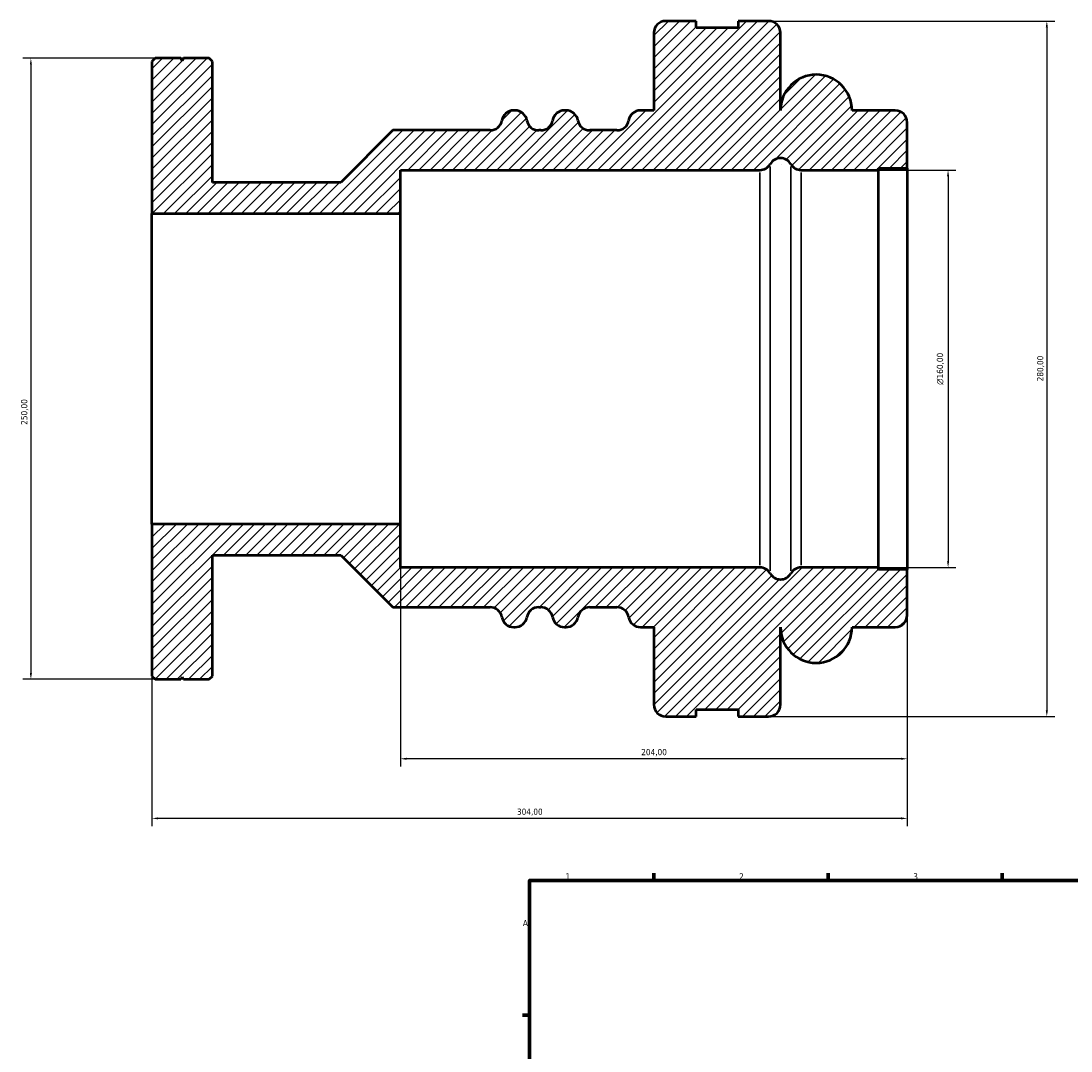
# Model space of a CAD drawing. Header units: millimetres. Extents: x -185 to 1270, y -173 to 937.
# Tile 4 of 8: x -185 to 238, y 505 to 920. Entities that reach past the tile are written whole.
import ezdxf

# ---------------------------------------------------------------- set-up
doc = ezdxf.new("R2010")
doc.units = ezdxf.units.MM
for name, color, linetype, lineweight in [('Border (ISO)', 7, 'Continuous', 70), ('Dimension (ISO)', 7, 'Continuous', 25), ('Hatch (ISO)', 7, 'Continuous', 18), ('Visible (ISO)', 7, 'Continuous', 50), ('Visible Narrow (ISO)', 7, 'Continuous', 35)]:
    doc.layers.add(name, color=color, linetype=linetype, lineweight=lineweight)
doc.styles.add('Note Text (ISO)', font='tahoma.ttf')
doc.dimstyles.new('Default (ISO)', dxfattribs={"dimtxt": 2.5, "dimasz": 2.5, "dimexe": 3.175, "dimexo": 0, "dimgap": 0.762, "dimtad": 1, "dimrnd": 1e-08, "dimzin": 0, "dimtxsty": 'Note Text (ISO)', "dimcen": 0.09, "dimdle": 10, "dimclrd": 256, "dimclre": 256, "dimclrt": 232, "dimazin": 0, "dimtfac": 1.40208, "dimtmove": 0, "dimatfit": 3, "dimfxl": 1, "dimtolj": 1, "dimtzin": 0, "dimlwd": -1, "dimlwe": -1, "dimarcsym": 0})

# ---------------------------------------------------------------- blocks, each defined once
blk = doc.blocks.new('Borders Default Border')
at = {"layer": 'Border (ISO)'}
for p, q in [((70.08, 574), (70.08, 576.9)), ((140.17, 574), (140.17, 576.9)), ((210.25, 574), (210.25, 576.9)), ((20, 519.75), (17.1, 519.75))]:
    blk.add_line(p, q, dxfattribs=at)
at = {"layer": 'Border (ISO)', "flags": 128}
blk.add_lwpolyline([(20, 20), (20, 574), (821, 574), (821, 20), (20, 20)], dxfattribs=at)
at = {"layer": 'Border (ISO)', "color": 232, "true_color": 0xca0064, "char_height": 2.5, "attachment_point": 7, "style": 'Note Text (ISO)'}
for s, insert in [('1', (34.48, 574.4)), ('2', (104.37, 574.4)), ('3', (174.43, 574.35)), ('A', (17.29, 555.62))]:
    blk.add_mtext(s, dxfattribs=dict(at, insert=insert))
blk = doc.blocks.new('*D7')
at = {"layer": 'Defpoints', "color": 0, "transparency": 16777216}
for p in [(160.45, 860), (160.45, 700), (188.45, 700)]:
    blk.add_point(p, dxfattribs=at)
at = {"layer": 'Dimension (ISO)', "transparency": 16777216}
for p, q in [((160.45, 860), (191.63, 860)), ((188.45, 857.5), (188.45, 702.5)), ((160.45, 700), (191.63, 700))]:
    blk.add_line(p, q, dxfattribs=at)
for points in [[(188.03, 857.5), (188.87, 857.5), (188.45, 860)], [(188.03, 702.5), (188.87, 702.5), (188.45, 700)]]:
    blk.add_solid(points, dxfattribs=at)
at = {"layer": 'Dimension (ISO)', "color": 232, "true_color": 0xca0064, "transparency": 16777216, "insert": (183.93, 773.51), "char_height": 2.5, "attachment_point": 1, "rotation": 90, "style": 'Note Text (ISO)'}
blk.add_mtext('\\A1;\\fAIGDT|b0|i0;\\H2.5000;\\ln\\fTahoma|b0|i0;\\H2.5000;160,00', dxfattribs=at)
blk = doc.blocks.new('*D8')
at = {"layer": 'Defpoints', "color": 0, "transparency": 16777216}
for p in [(116.2, 920), (116.2, 640), (228.2, 640)]:
    blk.add_point(p, dxfattribs=at)
at = {"layer": 'Dimension (ISO)', "transparency": 16777216}
for p, q in [((116.2, 920), (231.38, 920)), ((228.2, 917.5), (228.2, 642.5)), ((116.2, 640), (231.38, 640))]:
    blk.add_line(p, q, dxfattribs=at)
for points in [[(227.78, 917.5), (228.62, 917.5), (228.2, 920)], [(227.78, 642.5), (228.62, 642.5), (228.2, 640)]]:
    blk.add_solid(points, dxfattribs=at)
at = {"layer": 'Dimension (ISO)', "color": 232, "true_color": 0xca0064, "transparency": 16777216, "insert": (224.26, 774.95), "char_height": 2.5, "attachment_point": 1, "rotation": 90, "style": 'Note Text (ISO)'}
blk.add_mtext('\\A1;280,00', dxfattribs=at)
blk = doc.blocks.new('*D9')
at = {"layer": 'Defpoints', "color": 0, "transparency": 16777216}
for p in [(-32, 717.5), (172, 699.2), (-32, 623)]:
    blk.add_point(p, dxfattribs=at)
at = {"layer": 'Dimension (ISO)', "transparency": 16777216}
for p, q in [((-32, 717.5), (-32, 619.83)), ((172, 699.2), (172, 619.83)), ((169.5, 623), (-29.5, 623))]:
    blk.add_line(p, q, dxfattribs=at)
for points in [[(-29.5, 623.42), (-29.5, 622.58), (-32, 623)], [(169.5, 623.42), (169.5, 622.58), (172, 623)]]:
    blk.add_solid(points, dxfattribs=at)
at = {"layer": 'Dimension (ISO)', "color": 232, "true_color": 0xca0064, "transparency": 16777216, "insert": (64.95, 626.94), "char_height": 2.5, "attachment_point": 1, "style": 'Note Text (ISO)'}
blk.add_mtext('\\A1;204,00', dxfattribs=at)
blk = doc.blocks.new('*D10')
at = {"layer": 'Defpoints', "color": 0, "transparency": 16777216}
for p in [(-132, 717.5), (172, 699.2), (-132, 599)]:
    blk.add_point(p, dxfattribs=at)
at = {"layer": 'Dimension (ISO)', "transparency": 16777216}
for p, q in [((-132, 717.5), (-132, 595.83)), ((172, 699.2), (172, 595.83)), ((169.5, 599), (-129.5, 599))]:
    blk.add_line(p, q, dxfattribs=at)
for points in [[(-129.5, 599.42), (-129.5, 598.58), (-132, 599)], [(169.5, 599.42), (169.5, 598.58), (172, 599)]]:
    blk.add_solid(points, dxfattribs=at)
at = {"layer": 'Dimension (ISO)', "color": 232, "true_color": 0xca0064, "transparency": 16777216, "insert": (14.94, 602.94), "char_height": 2.5, "attachment_point": 1, "style": 'Note Text (ISO)'}
blk.add_mtext('\\A1;304,00', dxfattribs=at)
blk = doc.blocks.new('*D13')
at = {"layer": 'Defpoints', "color": 0, "transparency": 16777216}
for p in [(-119.34, 905), (-180.73, 655), (-119.34, 655)]:
    blk.add_point(p, dxfattribs=at)
at = {"layer": 'Dimension (ISO)', "transparency": 16777216}
for p, q in [((-119.34, 905), (-183.91, 905)), ((-180.73, 902.5), (-180.73, 657.5)), ((-119.34, 655), (-183.91, 655))]:
    blk.add_line(p, q, dxfattribs=at)
for points in [[(-181.15, 902.5), (-180.31, 902.5), (-180.73, 905)], [(-181.15, 657.5), (-180.31, 657.5), (-180.73, 655)]]:
    blk.add_solid(points, dxfattribs=at)
at = {"layer": 'Dimension (ISO)', "color": 232, "true_color": 0xca0064, "transparency": 16777216, "insert": (-184.67, 757.45), "char_height": 2.5, "attachment_point": 1, "rotation": 90, "style": 'Note Text (ISO)'}
blk.add_mtext('\\A1;250,00', dxfattribs=at)

msp = doc.modelspace()

# ---------------------------------------------------------------- hatches: boundary and pattern name
at = {"layer": 'Hatch (ISO)'}
h = msp.add_hatch(dxfattribs=at)
h.set_pattern_fill('ANSI31', color=256, scale=25.4, style=0)
h.set_pattern_definition([(45, (0, 0), (-2.245064, 2.245064), [])])
edge = h.paths.add_edge_path()
edge.add_ellipse((116.2, 644.8), major_axis=(0, -4.8), ratio=1, start_angle=0, end_angle=90)
edge.add_line((121, 644.8), (121, 676))
edge.add_ellipse((135.4, 676), major_axis=(-14.4, 0), ratio=1, start_angle=0, end_angle=180)
edge.add_line((149.8, 676), (167.2, 676))
edge.add_ellipse((167.2, 680.8), major_axis=(0, -4.8), ratio=1, start_angle=0, end_angle=90)
edge.add_line((172, 680.8), (172, 699.2))
edge.add_line((172, 699.2), (160.45, 699.2))
edge.add_line((160.45, 699.2), (160.45, 700))
edge.add_line((160.45, 700), (129.3138, 700))
edge.add_ellipse((129.3138, 695.2), major_axis=(0, 4.8), ratio=1, start_angle=0, end_angle=60)
edge.add_ellipse((121, 700), major_axis=(4.1569, -2.4), ratio=1, start_angle=240, end_angle=360, ccw=False)
edge.add_ellipse((112.6862, 695.2), major_axis=(4.1569, 2.4), ratio=1, start_angle=0, end_angle=60)
edge.add_line((112.6862, 700), (-32, 700))
edge.add_line((-32, 700), (-32, 717.5))
edge.add_line((-32, 717.5), (-132, 717.5))
edge.add_line((-132, 717.5), (-132, 656.25))
edge.add_line((-132, 656.25), (-130.75, 655))
edge.add_line((-130.75, 655), (-120.34, 655))
edge.add_line((-120.34, 655), (-119.84, 656))
edge.add_line((-119.84, 656), (-119.34, 655))
edge.add_line((-119.34, 655), (-108.93, 655))
edge.add_line((-108.93, 655), (-107.68, 656.25))
edge.add_line((-107.68, 656.25), (-107.68, 705))
edge.add_line((-107.68, 705), (-56, 705))
edge.add_line((-56, 705), (-35, 684))
edge.add_line((-35, 684), (4.1343, 684))
edge.add_ellipse((4.1343, 679.2), major_axis=(0, 4.8), ratio=1, start_angle=279.594068, end_angle=360, ccw=False)
edge.add_ellipse((13.6, 680.8), major_axis=(-4.7329, -0.8), ratio=1, start_angle=0, end_angle=80.405932)
edge.add_line((13.6, 676), (14.2, 676))
edge.add_ellipse((14.2, 680.8), major_axis=(0, -4.8), ratio=1, start_angle=0, end_angle=80.405932)
edge.add_ellipse((23.6657, 679.2), major_axis=(-4.7329, 0.8), ratio=1, start_angle=279.594068, end_angle=360, ccw=False)
edge.add_line((23.6657, 684), (24.5343, 684))
edge.add_ellipse((24.5343, 679.2), major_axis=(0, 4.8), ratio=1, start_angle=279.594068, end_angle=360, ccw=False)
edge.add_ellipse((34, 680.8), major_axis=(-4.7329, -0.8), ratio=1, start_angle=0, end_angle=80.405932)
edge.add_line((34, 676), (34.7343, 676))
edge.add_ellipse((34.7343, 680.8), major_axis=(0, -4.8), ratio=1, start_angle=0, end_angle=80.405932)
edge.add_ellipse((44.2, 679.2), major_axis=(-4.7329, 0.8), ratio=1, start_angle=279.594068, end_angle=360, ccw=False)
edge.add_line((44.2, 684), (55.1343, 684))
edge.add_ellipse((55.1343, 679.2), major_axis=(0, 4.8), ratio=1, start_angle=279.594068, end_angle=360, ccw=False)
edge.add_ellipse((64.6, 680.8), major_axis=(-4.7329, -0.8), ratio=1, start_angle=0, end_angle=80.405932)
edge.add_line((64.6, 676), (70, 676))
edge.add_line((70, 676), (70, 644.8))
edge.add_ellipse((74.8, 644.8), major_axis=(-4.8, 0), ratio=1, start_angle=0, end_angle=90)
edge.add_line((74.8, 640), (87, 640))
edge.add_line((87, 640), (87, 642.8))
edge.add_line((87, 642.8), (104, 642.8))
edge.add_line((104, 642.8), (104, 640))
edge.add_line((104, 640), (116.2, 640))
edge = h.paths.add_edge_path()
edge.add_ellipse((116.2, 915.2), major_axis=(4.8, 0), ratio=1, start_angle=0, end_angle=90)
edge.add_line((116.2, 920), (104, 920))
edge.add_line((104, 920), (104, 917.2))
edge.add_line((104, 917.2), (87, 917.2))
edge.add_line((87, 917.2), (87, 920))
edge.add_line((87, 920), (74.8, 920))
edge.add_ellipse((74.8, 915.2), major_axis=(0, 4.8), ratio=1, start_angle=0, end_angle=90)
edge.add_line((70, 915.2), (70, 884))
edge.add_line((70, 884), (64.6, 884))
edge.add_ellipse((64.6, 879.2), major_axis=(0, 4.8), ratio=1, start_angle=0, end_angle=80.405932)
edge.add_ellipse((55.1343, 880.8), major_axis=(4.7329, -0.8), ratio=1, start_angle=279.594068, end_angle=360, ccw=False)
edge.add_line((55.1343, 876), (44.2, 876))
edge.add_ellipse((44.2, 880.8), major_axis=(0, -4.8), ratio=1, start_angle=279.594068, end_angle=360, ccw=False)
edge.add_ellipse((34.7343, 879.2), major_axis=(4.7329, 0.8), ratio=1, start_angle=0, end_angle=80.405932)
edge.add_line((34.7343, 884), (34, 884))
edge.add_ellipse((34, 879.2), major_axis=(0, 4.8), ratio=1, start_angle=0, end_angle=80.405932)
edge.add_ellipse((24.5343, 880.8), major_axis=(4.7329, -0.8), ratio=1, start_angle=279.594068, end_angle=360, ccw=False)
edge.add_line((24.5343, 876), (23.6657, 876))
edge.add_ellipse((23.6657, 880.8), major_axis=(0, -4.8), ratio=1, start_angle=279.594068, end_angle=360, ccw=False)
edge.add_ellipse((14.2, 879.2), major_axis=(4.7329, 0.8), ratio=1, start_angle=0, end_angle=80.405932)
edge.add_line((14.2, 884), (13.6, 884))
edge.add_ellipse((13.6, 879.2), major_axis=(0, 4.8), ratio=1, start_angle=0, end_angle=80.405932)
edge.add_ellipse((4.1343, 880.8), major_axis=(4.7329, -0.8), ratio=1, start_angle=279.594068, end_angle=360, ccw=False)
edge.add_line((4.1343, 876), (-35, 876))
edge.add_line((-35, 876), (-56, 855))
edge.add_line((-56, 855), (-107.68, 855))
edge.add_line((-107.68, 855), (-107.68, 903.75))
edge.add_line((-107.68, 903.75), (-108.93, 905))
edge.add_line((-108.93, 905), (-119.34, 905))
edge.add_line((-119.34, 905), (-119.84, 904))
edge.add_line((-119.84, 904), (-120.34, 905))
edge.add_line((-120.34, 905), (-130.75, 905))
edge.add_line((-130.75, 905), (-132, 903.75))
edge.add_line((-132, 903.75), (-132, 842.5))
edge.add_line((-132, 842.5), (-32, 842.5))
edge.add_line((-32, 842.5), (-32, 860))
edge.add_line((-32, 860), (112.6862, 860))
edge.add_ellipse((112.6862, 864.8), major_axis=(0, -4.8), ratio=1, start_angle=0, end_angle=60)
edge.add_ellipse((121, 860), major_axis=(-4.1569, 2.4), ratio=1, start_angle=240, end_angle=360, ccw=False)
edge.add_ellipse((129.3138, 864.8), major_axis=(-4.1569, -2.4), ratio=1, start_angle=0, end_angle=60)
edge.add_line((129.3138, 860), (160.45, 860))
edge.add_line((160.45, 860), (160.45, 860.8))
edge.add_line((160.45, 860.8), (172, 860.8))
edge.add_line((172, 860.8), (172, 879.2))
edge.add_ellipse((167.2, 879.2), major_axis=(4.8, 0), ratio=1, start_angle=0, end_angle=90)
edge.add_line((167.2, 884), (149.8, 884))
edge.add_ellipse((135.4, 884), major_axis=(14.4, 0), ratio=1, start_angle=0, end_angle=180)
edge.add_line((121, 884), (121, 915.2))

# ---------------------------------------------------------------- linework, layer by layer
at = {"layer": 'Visible (ISO)'}
for p, q in [((87, 920), (74.8, 920)), ((87, 917.2), (87, 920)), ((104, 917.2), (87, 917.2)), ((116.2, 920), (104, 920)), ((104, 920), (104, 917.2)), ((70, 915.2), (70, 884)), ((121, 884), (121, 915.2)), ((-130.75, 905), (-132, 903.75)), ((-120.34, 905), (-130.75, 905)), ((-119.84, 904), (-120.34, 905)), ((-119.34, 905), (-119.84, 904)), ((-108.93, 905), (-119.34, 905)), ((-107.68, 903.75), (-108.93, 905)), ((-132, 903.75), (-132, 842.5)), ((-107.68, 855), (-107.68, 903.75)), ((14.2, 884), (13.6, 884)), ((34.7343, 884), (34, 884)), ((70, 884), (64.6, 884)), ((167.2, 884), (149.8, 884)), ((172, 860.8), (172, 879.2)), ((-35, 876), (-56, 855)), ((4.1343, 876), (-35, 876)), ((24.5343, 876), (23.6657, 876)), ((55.1343, 876), (44.2, 876)), ((-32, 842.5), (-32, 860)), ((-32, 860), (112.6862, 860)), ((129.3138, 860), (160.45, 860)), ((160.45, 860), (160.45, 860.8)), ((160.45, 860.8), (172, 860.8)), ((160.45, 700), (160.45, 860)), ((172, 860.8), (172, 699.2)), ((-56, 855), (-107.68, 855)), ((-132, 842.5), (-32, 842.5)), ((-132, 717.5), (-132, 842.5)), ((-32, 717.5), (-32, 842.5)), ((-32, 717.5), (-132, 717.5)), ((-132, 717.5), (-132, 656.25)), ((-32, 700), (-32, 717.5)), ((-107.68, 656.25), (-107.68, 705)), ((-107.68, 705), (-56, 705)), ((-56, 705), (-35, 684)), ((112.6862, 700), (-32, 700)), ((160.45, 700), (129.3138, 700)), ((160.45, 699.2), (160.45, 700)), ((172, 699.2), (160.45, 699.2)), ((172, 680.8), (172, 699.2)), ((-35, 684), (4.1343, 684)), ((23.6657, 684), (24.5343, 684)), ((44.2, 684), (55.1343, 684)), ((13.6, 676), (14.2, 676)), ((34, 676), (34.7343, 676)), ((64.6, 676), (70, 676)), ((70, 676), (70, 644.8)), ((121, 644.8), (121, 676)), ((149.8, 676), (167.2, 676)), ((-132, 656.25), (-130.75, 655)), ((-120.34, 655), (-119.84, 656)), ((-119.84, 656), (-119.34, 655)), ((-108.93, 655), (-107.68, 656.25)), ((-130.75, 655), (-120.34, 655)), ((-119.34, 655), (-108.93, 655)), ((87, 640), (87, 642.8)), ((87, 642.8), (104, 642.8)), ((104, 642.8), (104, 640)), ((74.8, 640), (87, 640)), ((104, 640), (116.2, 640))]:
    msp.add_line(p, q, dxfattribs=at)
for centre, radius, start, end in [((74.8, 915.2), 4.8, 90, 180), ((116.2, 915.2), 4.8, 0, 90), ((135.4, 884), 14.4, 0, 180), ((13.6, 879.2), 4.8, 90, 170.405932), ((14.2, 879.2), 4.8, 9.594068, 90), ((34, 879.2), 4.8, 90, 170.405932), ((34.7343, 879.2), 4.8, 9.594068, 90), ((64.6, 879.2), 4.8, 90, 170.405932), ((167.2, 879.2), 4.8, 0, 90), ((4.1343, 880.8), 4.8, 270, 350.405932), ((23.6657, 880.8), 4.8, 189.594068, 270), ((24.5343, 880.8), 4.8, 270, 350.405932), ((44.2, 880.8), 4.8, 189.594068, 270), ((55.1343, 880.8), 4.8, 270, 350.405932), ((112.6862, 864.8), 4.8, 270, 330), ((121, 860), 4.8, 30, 150), ((129.3138, 864.8), 4.8, 210, 270), ((112.6862, 695.2), 4.8, 30, 90), ((121, 700), 4.8, 210, 330), ((129.3138, 695.2), 4.8, 90, 150), ((4.1343, 679.2), 4.8, 9.594068, 90), ((23.6657, 679.2), 4.8, 90, 170.405932), ((24.5343, 679.2), 4.8, 9.594068, 90), ((44.2, 679.2), 4.8, 90, 170.405932), ((55.1343, 679.2), 4.8, 9.594068, 90), ((167.2, 680.8), 4.8, 270, 0), ((13.6, 680.8), 4.8, 189.594068, 270), ((14.2, 680.8), 4.8, 270, 350.405932), ((34, 680.8), 4.8, 189.594068, 270), ((34.7343, 680.8), 4.8, 270, 350.405932), ((64.6, 680.8), 4.8, 189.594068, 270), ((135.4, 676), 14.4, 180, 0), ((74.8, 644.8), 4.8, 180, 270), ((116.2, 644.8), 4.8, 270, 0)]:
    msp.add_arc(centre, radius, start, end, dxfattribs=at)
at = {"layer": 'Visible Narrow (ISO)'}
for p, q in [((112.6862, 859.0151), (112.6862, 700.9849)), ((116.8431, 698.6145), (116.8431, 861.3855)), ((125.1569, 861.3855), (125.1569, 698.6145)), ((129.3138, 700.9849), (129.3138, 859.0151))]:
    msp.add_line(p, q, dxfattribs=at)

# ---------------------------------------------------------------- block references
msp.add_blockref('Borders Default Border', (0, 0))

# ---------------------------------------------------------------- dimensions: what is measured, and where the dimension line sits
at = {"layer": 'Dimension (ISO)'}
for base, p1, p2, picture, middle in [((228.2, 640), (116.2, 920), (116.2, 640), '*D8', (228.2, 780)), ((-180.731, 655), (-119.34, 905), (-119.34, 655), '*D13', (-180.731, 762.5))]:
    dim = msp.add_linear_dim(base=base, p1=p1, p2=p2, angle=90, dimstyle='Default (ISO)', override={"dimdec": 2, "dimtp": 0, "dimtm": 0, "dimtdec": 2, "dimtofl": 0, "dimatfit": 1}, dxfattribs=at)
    dim.commit()
    dim.dimension.update_dxf_attribs({"geometry": picture, "text_midpoint": middle, "dimtype": 160})
dim = msp.add_linear_dim(base=(188.45, 700), p1=(160.45, 860), p2=(160.45, 700), angle=90, text='\\fAIGDT|b0|i0;\\H2.5000;\\ln\\fTahoma|b0|i0;\\H2.5000;<>', dimstyle='Default (ISO)', override={"dimdec": 2, "dimtp": 0, "dimtm": 0, "dimtdec": 2, "dimtofl": 0, "dimatfit": 1}, dxfattribs=at)
dim.commit()
dim.dimension.update_dxf_attribs({"geometry": '*D7', "text_midpoint": (188.45, 780), "dimtype": 160})
for base, p2, picture, middle in [((-132, 599), (-132, 717.5), '*D10', (20, 599)), ((-32, 623), (-32, 717.5), '*D9', (70, 623))]:
    dim = msp.add_linear_dim(base=base, p1=(172, 699.2), p2=p2, dimstyle='Default (ISO)', override={"dimdec": 2, "dimtp": 0, "dimtm": 0, "dimtdec": 2, "dimtofl": 0, "dimatfit": 1}, dxfattribs=at)
    dim.commit()
    dim.dimension.update_dxf_attribs({"geometry": picture, "text_midpoint": middle, "dimtype": 160})

doc.saveas('drawing.dxf')
